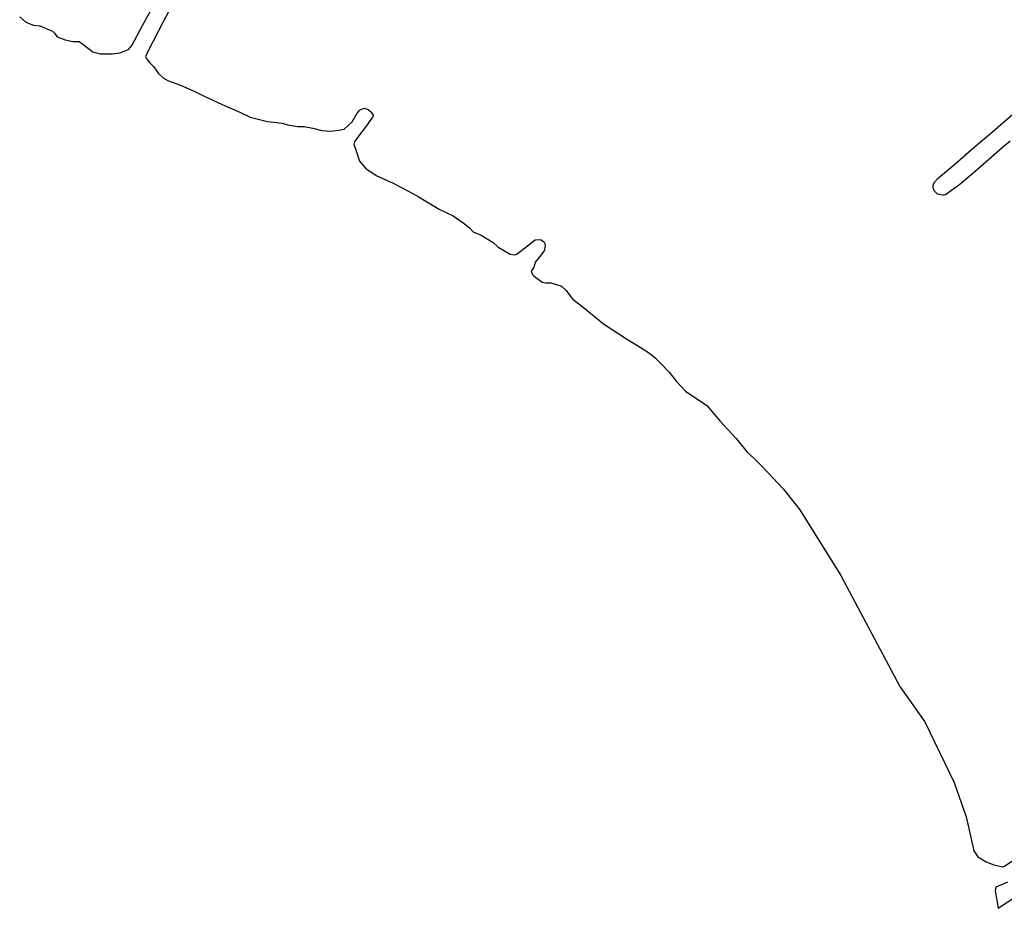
# Model space of a CAD drawing. Extents: x 163074 to 167167, y 441438 to 444019.
# Tile 21 of 49: x 165265 to 165682, y 441743 to 442120. Entities that reach past the tile are written whole.
import ezdxf

# ---------------------------------------------------------------- set-up
doc = ezdxf.new("R2010")
doc.units = 0
doc.header["$LTSCALE"] = 4
doc.layers.add('G_WTD', color=5, linetype='CONTINUOUS')

msp = doc.modelspace()

# ---------------------------------------------------------------- linework, layer by layer
at = {"layer": 'G_WTD', "linetype": 'Continuous', "transparency": 33554687}
for points in [[(165264.68, 442121.312), (165267.303, 442119.119), (165270.491, 442117.784), (165273.251, 442117.544), (165278.638, 442115.301), (165279.417, 442114.382), (165280.49, 442112.825), (165284.009, 442111.532), (165287.253, 442110.959), (165289.877, 442110.834), (165291.461, 442109.712), (165293.902, 442107.861), (165295.674, 442106.478), (165298.848, 442105.63), (165304.073, 442105.638), (165307.159, 442106.155), (165310.81, 442107.557), (165312.156, 442109.151), (165316.767, 442117.68), (165322.716, 442128.515)], [(165330.229, 442128.294), (165325.346, 442118.937), (165318.939, 442106.618), (165317.938, 442104.44), (165318.606, 442103.374), (165319.787, 442101.833), (165321.456, 442100.138), (165323.517, 442097.27), (165325.546, 442095.293), (165327.668, 442094.224), (165332.825, 442092.374), (165338.848, 442089.65), (165343.677, 442087.279), (165343.802, 442087.222), (165350.498, 442084.184), (165357.995, 442080.986), (165362.292, 442078.749), (165369.724, 442076.923), (165375.865, 442076.334), (165378.307, 442075.626), (165382.365, 442074.808), (165385.195, 442074.85), (165388.876, 442074.175), (165392.659, 442073.203), (165396.385, 442072.821), (165399.875, 442073.231), (165402.112, 442073.7), (165405.555, 442076.904), (165407.659, 442080.462), (165408.687, 442081.685), (165409.022, 442082.016), (165410.727, 442082.69), (165412.381, 442082.054), (165413.299, 442081.225), (165413.572, 442080.938), (165414.43, 442079.595), (165414.391, 442079.339), (165414.102, 442078.752), (165411.432, 442074.984), (165408.234, 442070.821), (165406.588, 442068.398), (165406.289, 442067.291), (165406.937, 442065.378), (165408.699, 442060.174), (165411.376, 442056.994), (165415.667, 442054.046), (165422.94, 442050.788), (165429.372, 442047.437), (165432.249, 442045.941), (165433.489, 442045.191), (165437.449, 442042.793), (165442.45, 442039.807), (165448.401, 442036.933), (165452.623, 442034.036), (165455.271, 442031.849), (165456.795, 442030.17), (165460.145, 442028.717), (165465.246, 442025.693), (165467.295, 442023.898), (165467.68, 442023.56), (165472.464, 442020.78), (165474.386, 442020.423), (165474.964, 442020.522), (165475.506, 442020.813), (165481.114, 442025.257), (165483.099, 442026.863), (165485.068, 442026.956), (165485.622, 442026.772), (165486.743, 442026.022), (165487.029, 442025.622), (165487.215, 442025.072), (165487.313, 442024.38), (165487.095, 442022.658), (165486.862, 442022.178), (165485.016, 442019.712), (165483.583, 442017.951), (165483.235, 442017.51), (165482.639, 442015.786), (165482.505, 442015.164), (165481.39, 442013.438), (165481.996, 442012.124), (165482.62, 442011.47), (165485.543, 442009.236), (165486.216, 442008.845), (165487.523, 442008.558), (165489.666, 442008.578), (165493.907, 442007.25), (165494.397, 442006.986), (165496.09, 442005.517), (165496.665, 442004.829), (165498.154, 442002.57), (165498.906, 442001.791), (165499.761, 442001.087), (165503.449, 441998.193), (165512.107, 441991.246), (165521.799, 441984.852), (165528.01, 441980.996), (165531.547, 441978.725), (165533.892, 441976.765), (165536.53, 441974.267), (165539.87, 441970.686), (165543.016, 441966.69), (165546.78, 441962.698), (165555.826, 441956.566), (165561.41, 441950.122), (165568.239, 441942.641), (165572.977, 441936.776), (165575.731, 441934.293), (165579.439, 441930.524), (165588.33, 441921.099), (165595.278, 441912.297), (165612.642, 441884.438), (165637.673, 441837.407), (165648.184, 441822.517), (165660.564, 441796.786), (165665.686, 441782.176), (165668.99, 441767.795), (165670.701, 441765.213), (165674.227, 441763.096), (165677.422, 441761.88), (165680.485, 441761.085), (165680.932, 441760.982), (165681.69, 441761.065), (165687.769, 441765.082)], [(165684.354, 442068.689), (165681.169, 442065.989), (165671.718, 442057.605), (165663.073, 442050.307), (165656.961, 442045.849), (165656.167, 442045.795), (165655.708, 442045.769), (165654.246, 442045.989), (165653.63, 442046.201), (165652.291, 442047.488), (165652.01, 442048.075), (165651.781, 442048.769), (165651.718, 442049.428), (165651.887, 442050.362), (165652.204, 442051.115), (165654.031, 442053.073), (165660.866, 442058.846), (165668.96, 442065.991), (165676.998, 442072.718), (165689.626, 442083.557)], [(165683.301, 441754.49), (165678.226, 441752.396), (165677.962, 441750.845), (165679.245, 441743.386), (165705.543, 441760.644)]]:
    msp.add_lwpolyline(points, dxfattribs=at)

doc.saveas('drawing.dxf')
